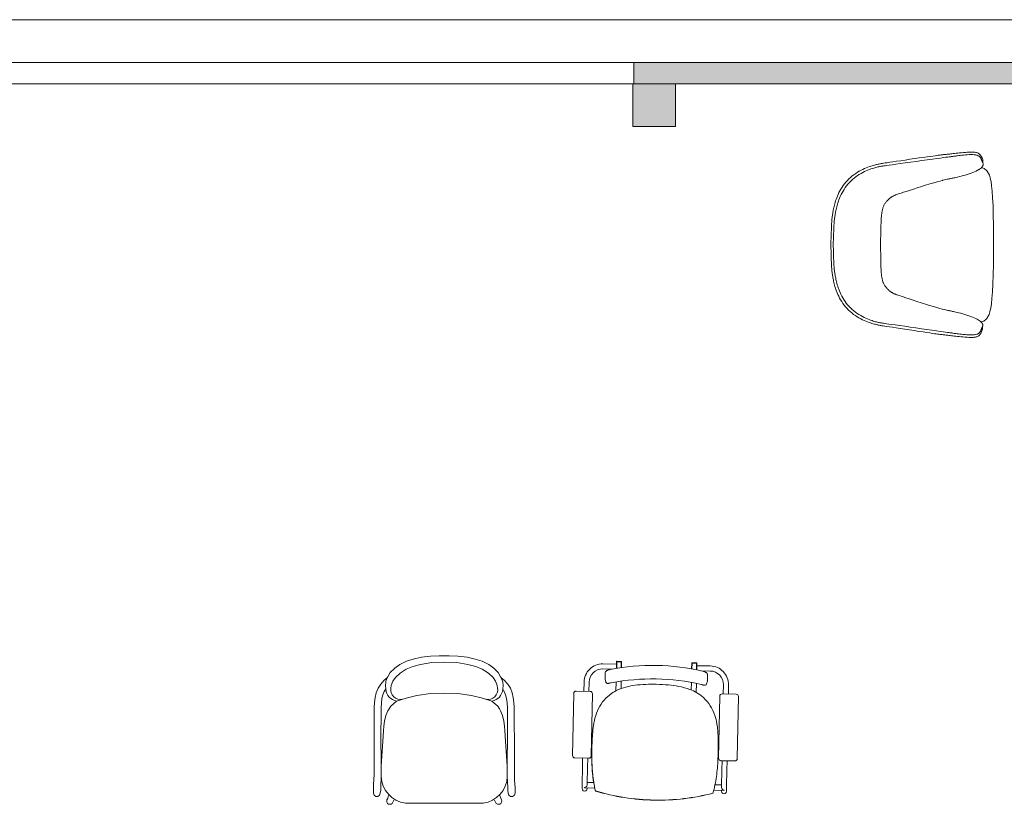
# Model space of a CAD drawing. Header units: millimetres. Extents: x -1131 to 37929, y -9154 to 9180.
# Tile 24 of 85: x 4367 to 7875, y 6352 to 9148. Entities that reach past the tile are written whole.
import ezdxf

# ---------------------------------------------------------------- set-up
doc = ezdxf.new("R2010")
doc.units = ezdxf.units.MM
doc.layers.add('GREYSCALE', color=9, linetype='Continuous', lineweight=0, true_color=0x808080)

# ---------------------------------------------------------------- blocks, each defined once
blk = doc.blocks.new('FLOOR PLAN')
at = {"layer": 'GREYSCALE', "ltscale": 0.25}
h = blk.add_hatch(color=256, dxfattribs=at)
h.dxf.hatch_style = 1
h.paths.add_polyline_path([(6935.6, 18149.4), (21163.6, 18149.4), (21163.6, 18073.2), (6935.6, 18073.2)])
h = blk.add_hatch(color=256, dxfattribs=at)
h.dxf.hatch_style = 1
h.paths.add_polyline_path([(6932, 18073.2), (6932, 17920.8), (7084.4, 17920.8), (7084.4, 18073.2)])
at = {"layer": 'GREYSCALE', "ltscale": 0.2}
blk.add_line((21163.6, 18301.8), (1808.8, 18301.8), dxfattribs=at)
at = {"layer": 'GREYSCALE', "ltscale": 0.25}
for p, q in [((21163.6, 18149.4), (1806, 18149.4)), ((6935.6, 18149.4), (21163.6, 18149.4)), ((6935.6, 18073.2), (6935.6, 18149.4)), ((3932.4, 18073.2), (6935.6, 18073.2)), ((6932, 18073.2), (7084.4, 18073.2)), ((6932, 17920.8), (6932, 18073.2)), ((21163.6, 18073.2), (6935.6, 18073.2)), ((7084.4, 18073.2), (7084.4, 17920.8)), ((7084.4, 17920.8), (6932, 17920.8))]:
    blk.add_line(p, q, dxfattribs=at)
at = {"layer": 'GREYSCALE'}
for p, q in [((6179.5, 16029.7), (6211.7, 16033.6)), ((6211.7, 16033.6), (6242.6, 16034.7)), ((6242.6, 16034.7), (6260.5, 16034.5)), ((6278.5, 16034.7), (6260.5, 16034.5)), ((6309.3, 16033.6), (6278.5, 16034.7)), ((6341.6, 16029.7), (6309.3, 16033.6)), ((6101.8, 16003.9), (6084.1, 15991.4)), ((6101.8, 16003.9), (6125.5, 16015.3)), ((6125.1, 15987.3), (6148.4, 15997.2)), ((6125.5, 16015.3), (6150, 16023.3)), ((6148.4, 15997.2), (6176.2, 16004.5)), ((6150, 16023.3), (6179.5, 16029.7)), ((6176.2, 16004.5), (6215.9, 16010.8)), ((6215.9, 16010.8), (6260.5, 16011.9)), ((6260.5, 16011.9), (6305.2, 16010.8)), ((6305.2, 16010.8), (6344.9, 16004.5)), ((6371, 16023.3), (6341.6, 16029.7)), ((6344.9, 16004.5), (6372.6, 15997.2)), ((6395.6, 16015.3), (6371, 16023.3)), ((6372.6, 15997.2), (6395.9, 15987.3)), ((6419.3, 16003.9), (6395.6, 16015.3)), ((6419.3, 16003.9), (6437, 15991.4)), ((6874.2, 16005.2), (6826, 16006.1)), ((6874.4, 16014.3), (6873.9, 15990.1)), ((6875.6, 16014), (6875.1, 15990.3)), ((6891.3, 16015.2), (6875.6, 16015.5)), ((6891.3, 16014), (6875.6, 16014.3)), ((6875.6, 16014.3), (6875.6, 16014)), ((6891.3, 16013.7), (6875.6, 16014)), ((6890.9, 15992.7), (6891.3, 16014)), ((6891.3, 16013.7), (6890.9, 15992.7)), ((6892.1, 15992.9), (6892.5, 16014)), ((7142.2, 16009.3), (7141.8, 15988.2)), ((7143.4, 16009), (7143, 15987.9)), ((7159.2, 16010.2), (7143.4, 16010.5)), ((7159.2, 16009), (7143.4, 16009.3)), ((7143.4, 16009.3), (7143.4, 16009)), ((7159.2, 16008.7), (7143.4, 16009)), ((7158.7, 15984.9), (7159.2, 16009)), ((7159.2, 16008.7), (7158.7, 15984.9)), ((7159.9, 15984.7), (7160.3, 16009)), ((7160.2, 15999.8), (7208.4, 15998.9)), ((6068.2, 15975.2), (6059.6, 15960.3)), ((6082.7, 15989.8), (6068.2, 15975.2)), ((6084.1, 15991.4), (6082.7, 15989.8)), ((6086.5, 15957.3), (6102.9, 15973.4)), ((6102.9, 15973.4), (6125.1, 15987.3)), ((6395.9, 15987.3), (6418.1, 15973.4)), ((6434.6, 15957.3), (6418.1, 15973.4)), ((6437, 15991.4), (6438.4, 15989.8)), ((6438.4, 15989.8), (6452.9, 15975.2)), ((6452.9, 15975.2), (6461.5, 15960.3)), ((6858.3, 15987.4), (6825.6, 15988)), ((6834.3, 15974.9), (6833.9, 15952.9)), ((6851.9, 15986.1), (6851.9, 15986.1)), ((7175, 15981.4), (7208.1, 15980.8)), ((7198.1, 15946.1), (7198.5, 15968.1)), ((6024.9, 15919.3), (6034.2, 15934.2)), ((6034.2, 15934.2), (6046.6, 15947.8)), ((6046.6, 15947.8), (6057.4, 15956.3)), ((6052.2, 15940.5), (6051.1, 15929.4)), ((6052.1, 15917), (6051.1, 15929.4)), ((6052.8, 15944.9), (6052.2, 15940.5)), ((6057.4, 15956.3), (6052.8, 15944.9)), ((6057.7, 15957.2), (6057.4, 15956.3)), ((6059.6, 15960.3), (6057.7, 15957.2)), ((6070.3, 15919.5), (6071.6, 15929.1)), ((6071.6, 15929.1), (6077.7, 15944)), ((6077.7, 15944), (6086.5, 15957.3)), ((6443.4, 15944), (6434.6, 15957.3)), ((6449.5, 15929.1), (6443.4, 15944)), ((6450.8, 15919.5), (6449.5, 15929.1)), ((6461.5, 15960.3), (6463.3, 15957.2)), ((6463.3, 15957.2), (6463.7, 15956.3)), ((6463.7, 15956.3), (6468.3, 15944.9)), ((6474.4, 15947.8), (6463.7, 15956.3)), ((6468.3, 15944.9), (6468.9, 15940.5)), ((6468.9, 15940.5), (6470, 15929.4)), ((6469, 15917), (6470, 15929.4)), ((6486.8, 15934.2), (6474.4, 15947.8)), ((6496.1, 15919.3), (6486.8, 15934.2)), ((6758.5, 15941.1), (6757.9, 15908.5)), ((6776.6, 15940.8), (6776, 15908.2)), ((6834, 15951.2), (6834, 15951.2)), ((6836.4, 15941.5), (6834, 15951.2)), ((6872.4, 15910), (6873, 15941.7)), ((6891.2, 15944.6), (6890.7, 15918)), ((7140.4, 15913.2), (7140.9, 15939.9)), ((7159, 15936.3), (7158.4, 15904.6)), ((7175.8, 15932.6), (7175.8, 15932.6)), ((7197.9, 15944.4), (7195.2, 15934.8)), ((7198.1, 15946.1), (7198.1, 15946.1)), ((7255.3, 15931.8), (7254.7, 15899.2)), ((7273.4, 15931.5), (7272.8, 15898.9)), ((6014.5, 15886.6), (6018.5, 15903.4)), ((6018.5, 15903.4), (6024.9, 15919.3)), ((6041.7, 15896), (6038.4, 15882.3)), ((6046.7, 15908.3), (6041.7, 15896)), ((6052.1, 15917), (6046.7, 15908.3)), ((6050.7, 15906.8), (6050.7, 15906.8)), ((6052.2, 15915.5), (6052.1, 15917)), ((6070.1, 15918.7), (6070.3, 15919.5)), ((6124.3, 15884.1), (6163.3, 15893.1)), ((6163.3, 15893.1), (6211.8, 15900.1)), ((6211.8, 15900.1), (6260.5, 15902.4)), ((6260.5, 15902.4), (6260.5, 15902.4)), ((6260.5, 15902.4), (6260.6, 15902.4)), ((6260.6, 15902.4), (6309.3, 15900.1)), ((6309.3, 15900.1), (6357.8, 15893.1)), ((6357.8, 15893.1), (6396.7, 15884.1)), ((6450.9, 15918.7), (6450.8, 15919.5)), ((6468.8, 15915.5), (6469, 15917)), ((6469, 15917), (6474.4, 15908.3)), ((6470.4, 15906.8), (6470.4, 15906.8)), ((6474.4, 15908.3), (6479.3, 15896)), ((6479.3, 15896), (6482.6, 15882.3)), ((6502.5, 15903.4), (6496.1, 15919.3)), ((6506.6, 15886.6), (6502.5, 15903.4)), ((6721.8, 15900.7), (6717.7, 15679.6)), ((6780.1, 15908.1), (6730.5, 15909)), ((6784.4, 15678.3), (6788.5, 15899.4)), ((7300.4, 15898.4), (7250.8, 15899.3)), ((6011.3, 15850.3), (6012.2, 15869)), ((6012.2, 15869), (6014.5, 15886.6)), ((6036.5, 15866.8), (6035.6, 15849.5)), ((6038.4, 15882.3), (6036.5, 15866.8)), ((6070.1, 15855.3), (6090.7, 15873.7)), ((6090.7, 15873.7), (6124.3, 15884.1)), ((6396.7, 15884.1), (6430.4, 15873.7)), ((6450.9, 15855.3), (6430.4, 15873.7)), ((6482.6, 15882.3), (6484.6, 15866.8)), ((6484.6, 15866.8), (6485.5, 15849.5)), ((6508.8, 15869), (6506.6, 15886.6)), ((6509.8, 15850.3), (6508.8, 15869)), ((7242.1, 15890.9), (7238, 15669.8)), ((7304.7, 15668.6), (7308.8, 15889.7)), ((6010.4, 15672.6), (6011.3, 15850.3)), ((6035.6, 15849.5), (6035.1, 15727.4)), ((6052.9, 15821.8), (6048.1, 15801.9)), ((6052.9, 15821.8), (6059.7, 15839.1)), ((6059.7, 15839.1), (6064.1, 15845.9)), ((6064.1, 15845.9), (6070.1, 15855.3)), ((6457, 15845.9), (6450.9, 15855.3)), ((6461.3, 15839.1), (6457, 15845.9)), ((6468.2, 15821.8), (6461.3, 15839.1)), ((6468.2, 15821.8), (6472.9, 15801.9)), ((6485.5, 15849.5), (6486, 15727.4)), ((6510.6, 15672.6), (6509.8, 15850.3)), ((6048.1, 15801.9), (6045.8, 15784.6)), ((6472.9, 15801.9), (6475.2, 15784.6)), ((6044.4, 15767.3), (6042, 15731.1)), ((6045.8, 15784.6), (6044.4, 15767.3)), ((6475.2, 15784.6), (6476.7, 15767.3)), ((6476.7, 15767.3), (6479, 15731.1)), ((6036, 15672.5), (6035.1, 15727.3)), ((6042, 15731.1), (6036.3, 15642.1)), ((6479, 15731.1), (6484.7, 15642.1)), ((6485.1, 15672.5), (6486, 15727.3)), ((6010.4, 15627.1), (6010.4, 15672.6)), ((6035.9, 15627), (6036, 15672.5)), ((6485.2, 15627), (6485.1, 15672.5)), ((6510.7, 15627.1), (6510.6, 15672.6)), ((6726.1, 15670.9), (6775.7, 15670)), ((6753.4, 15670.4), (6752.8, 15637.3)), ((6771.6, 15670), (6770.9, 15636.9)), ((7246.4, 15661.1), (7296, 15660.2)), ((7250.2, 15661.1), (7249.6, 15627.9)), ((7268.3, 15660.7), (7267.7, 15627.6)), ((6010.3, 15608.7), (6010.4, 15627.1)), ((6036.3, 15642.1), (6035.8, 15624.2)), ((6035.8, 15608.6), (6035.9, 15627)), ((6035.8, 15624.2), (6035.8, 15623.8)), ((6035.8, 15623.8), (6036, 15620.9)), ((6050.5, 15641.5), (6050.5, 15641.5)), ((6470.6, 15641.5), (6470.6, 15641.5)), ((6484.7, 15642.1), (6485.2, 15624.2)), ((6485.2, 15623.8), (6485.1, 15620.9)), ((6485.2, 15608.6), (6485.2, 15627)), ((6485.2, 15624.2), (6485.2, 15623.8)), ((6510.8, 15608.7), (6510.7, 15627.1)), ((6751.7, 15580.1), (6752.8, 15637.3)), ((6769.9, 15579.8), (6770.9, 15636.9)), ((7248.5, 15570.8), (7249.6, 15627.9)), ((7266.6, 15570.5), (7267.7, 15627.6)), ((6008.3, 15564.9), (6008.6, 15577.4)), ((6008.6, 15577.4), (6009.8, 15592.9)), ((6009.8, 15592.9), (6010.2, 15598.1)), ((6010.2, 15598.1), (6010.3, 15608.7)), ((6034.3, 15571.2), (6035, 15579.9)), ((6035, 15579.9), (6035.7, 15593.2)), ((6035.7, 15598.1), (6035.8, 15608.6)), ((6035.7, 15593.2), (6035.7, 15598.1)), ((6485.3, 15598.1), (6485.2, 15608.6)), ((6485.4, 15593.2), (6485.3, 15598.1)), ((6486.1, 15579.9), (6485.4, 15593.2)), ((6486.8, 15571.2), (6486.1, 15579.9)), ((6510.8, 15598.1), (6510.8, 15608.7)), ((6511.2, 15592.9), (6510.8, 15598.1)), ((6512.5, 15577.4), (6511.2, 15592.9)), ((6512.8, 15564.9), (6512.5, 15577.4)), ((6751.7, 15580.1), (6751.4, 15562.2)), ((6769.9, 15579.8), (6769.8, 15574.9)), ((6793.2, 15583.4), (6770, 15583.9)), ((6008.3, 15545.3), (6008.3, 15564.9)), ((6008.3, 15545.1), (6008.3, 15545.3)), ((6008.3, 15544.9), (6008.3, 15545.1)), ((6010.6, 15537.8), (6008.3, 15544.9)), ((6032.7, 15544.9), (6030.3, 15537.8)), ((6032.7, 15544.9), (6034, 15556)), ((6034, 15556), (6034.1, 15559)), ((6034.1, 15559), (6034.3, 15571.2)), ((6487, 15559), (6486.8, 15571.2)), ((6487, 15556), (6487, 15559)), ((6488.4, 15544.9), (6487, 15556)), ((6488.4, 15544.9), (6490.7, 15537.8)), ((6510.4, 15537.8), (6512.8, 15544.9)), ((6512.8, 15545.3), (6512.8, 15564.9)), ((6512.8, 15545.1), (6512.8, 15545.3)), ((6512.8, 15544.9), (6512.8, 15545.1)), ((6760.5, 15565.9), (6760.5, 15564.5)), ((6760.5, 15564.5), (6760.5, 15564.5)), ((6796.9, 15563.8), (6760.6, 15564.5)), ((6766.1, 15567.8), (6766.1, 15567.8)), ((6769.6, 15564.3), (6769.5, 15561.8)), ((7218.1, 15545.6), (7218.1, 15545.6)), ((7218.1, 15545.2), (7218.1, 15545.2)), ((7257.2, 15555.2), (7220.9, 15555.9)), ((7248.6, 15574.9), (7225.3, 15575.3)), ((7248.2, 15555.4), (7248.2, 15552.9)), ((7248.5, 15570.8), (7248.4, 15565.9)), ((7257.2, 15555.2), (7257.2, 15555.2)), ((7257.3, 15556.6), (7257.3, 15556.6)), ((7257.3, 15555.2), (7257.3, 15556.6)), ((7266.6, 15570.5), (7266.3, 15552.5)), ((6016.7, 15533.3), (6010.6, 15537.8)), ((6024.2, 15533.3), (6016.7, 15533.3)), ((6030.3, 15537.8), (6024.2, 15533.3)), ((6056.3, 15521.8), (6055.4, 15517.4)), ((6055.4, 15517.4), (6056.3, 15512.9)), ((6056.4, 15521.9), (6056.3, 15521.8)), ((6056.3, 15512.9), (6058.8, 15509.2)), ((6059, 15527.6), (6056.4, 15521.9)), ((6058.8, 15509.2), (6062.5, 15506.7)), ((6062.2, 15537.7), (6059, 15527.6)), ((6062.5, 15506.7), (6067, 15505.8)), ((6067, 15505.8), (6071.4, 15506.7)), ((6071.4, 15506.7), (6075.2, 15509.2)), ((6075.2, 15509.2), (6077.7, 15512.9)), ((6077.7, 15513.1), (6081.2, 15520.1)), ((6077.7, 15512.9), (6077.7, 15513.1)), ((6122.1, 15509.7), (6398.9, 15509.7)), ((6443.3, 15513.1), (6439.9, 15520.1)), ((6443.4, 15512.9), (6443.3, 15513.1)), ((6445.9, 15509.2), (6443.4, 15512.9)), ((6449.7, 15506.7), (6445.9, 15509.2)), ((6454.1, 15505.8), (6449.7, 15506.7)), ((6458.5, 15506.7), (6454.1, 15505.8)), ((6462.3, 15509.2), (6458.5, 15506.7)), ((6458.9, 15537.7), (6462.1, 15527.6)), ((6462.1, 15527.6), (6464.7, 15521.9)), ((6464.8, 15512.9), (6462.3, 15509.2)), ((6464.7, 15521.9), (6464.8, 15521.8)), ((6464.8, 15521.8), (6465.7, 15517.4)), ((6465.7, 15517.4), (6464.8, 15512.9)), ((6490.7, 15537.8), (6496.8, 15533.3)), ((6496.8, 15533.3), (6504.3, 15533.3)), ((6504.3, 15533.3), (6510.4, 15537.8)), ((7008.2, 15520.8), (7008.2, 15520.3)), ((7008.2, 15520.8), (7008.2, 15520.3)), ((7008.2, 15520.8), (7008.2, 15520.8)), ((7008.2, 15520.8), (7008.2, 15520.8)), ((7008.2, 15520.8), (7008.2, 15520.8)), ((7008.2, 15520.8), (7008.2, 15520.8)), ((7008.2, 15520.3), (7008.2, 15520.3))]:
    blk.add_line(p, q, dxfattribs=at)
for points in [[(8177.4, 17205.9), (8177.8, 17204.8), (8178.1, 17203.3), (8178.3, 17201.2), (8178.1, 17198.6), (8177.5, 17195.8), (8176.5, 17192.8), (8175.3, 17189.7), (8173.8, 17186.6), (8172, 17183.7), (8171.2, 17182.3), (8169.3, 17179.7), (8167.2, 17177.4), (8165.1, 17175.6), (8163.1, 17174.4), (8160.8, 17173), (8158.4, 17172), (8155.5, 17171.1), (8153, 17170.5), (8149.1, 17169.9), (8146.7, 17169.7), (8142.1, 17169.4), (8136.6, 17169.3), (8130.5, 17169.5), (8123.8, 17169.9), (8122.7, 17170), (8115.8, 17170.5), (8108.8, 17171.2), (8101.9, 17171.9), (8095.1, 17172.6), (8088.8, 17173.3), (8082.9, 17174), (8077.4, 17174.6), (8072.3, 17175.2), (8067.5, 17175.7), (8063, 17176.2), (8058.8, 17176.7), (8054.9, 17177.2), (8051.2, 17177.6), (8047.7, 17178), (8044.4, 17178.4), (8041.2, 17178.7), (8038.1, 17179.1), (8035.1, 17179.4), (8032.1, 17179.7), (8029.1, 17180.1), (8026, 17180.5), (8022.6, 17180.9), (8018.6, 17181.4), (8013.7, 17182.1), (8007.6, 17182.9), (8000.1, 17184), (7991, 17185.3), (7979.8, 17187), (7966.4, 17189), (7951.3, 17191.2), (7935.1, 17193.7), (7918.3, 17196.2), (7901.6, 17198.8), (7885.5, 17201.2), (7870.5, 17203.5), (7857.3, 17205.5), (7846.4, 17207.2), (7837.6, 17208.6), (7830.4, 17209.7), (7824.7, 17210.6), (7820.2, 17211.3), (7816.6, 17211.9), (7813.5, 17212.5), (7810.7, 17213), (7807.9, 17213.5), (7805.1, 17214.1), (7802.1, 17214.7), (7799, 17215.4), (7795.7, 17216.2), (7792.1, 17217.2), (7788.1, 17218.4), (7783.8, 17219.7), (7779.1, 17221.2), (7773.9, 17223), (7768.5, 17225), (7762.7, 17227.3), (7756.8, 17229.8), (7750.6, 17232.7), (7744.4, 17235.9), (7738, 17239.3), (7731.7, 17243.2), (7725.4, 17247.4), (7719.1, 17251.8), (7713, 17256.6), (7707, 17261.7), (7701.2, 17267), (7695.7, 17272.6), (7690.5, 17278.4), (7685.6, 17284.5), (7681, 17290.7), (7676.8, 17297), (7672.9, 17303.4), (7669.3, 17309.8), (7666.1, 17316.2), (7663.1, 17322.5), (7660.5, 17328.6), (7658.2, 17334.4), (7656.1, 17340.1), (7654.3, 17345.6), (7652.7, 17350.9), (7651.3, 17355.9), (7650.1, 17360.8), (7649, 17365.5), (7648, 17370), (7647.1, 17374.3), (7646.3, 17378.4), (7645.5, 17382.4), (7644.7, 17386.3), (7644.1, 17390.1), (7643.5, 17394), (7642.9, 17397.8), (7642.4, 17401.7), (7642, 17405.6), (7641.5, 17409.9), (7641.2, 17414.8), (7640.8, 17420.8), (7640.4, 17427.9), (7640, 17436.6), (7639.6, 17447.2), (7639.2, 17459.8), (7638.6, 17474.9), (7638.1, 17492.2), (7637.8, 17500.9), (7638.1, 17509.6), (7638.8, 17526.8), (7639.3, 17541.9), (7639.9, 17554.6), (7640.3, 17565.1), (7640.8, 17573.8), (7641.2, 17581), (7641.6, 17586.9), (7642, 17591.8), (7642.4, 17596.1), (7642.9, 17600.1), (7643.4, 17603.9), (7644, 17607.8), (7644.6, 17611.6), (7645.3, 17615.4), (7646, 17619.3), (7646.8, 17623.3), (7647.7, 17627.4), (7648.7, 17631.7), (7649.7, 17636.2), (7650.8, 17640.9), (7652, 17645.7), (7653.4, 17650.8), (7655, 17656.1), (7656.9, 17661.5), (7658.9, 17667.2), (7661.3, 17673.1), (7664, 17679.2), (7666.9, 17685.4), (7670.2, 17691.8), (7673.8, 17698.1), (7677.8, 17704.5), (7682, 17710.8), (7686.6, 17717), (7691.6, 17723.1), (7696.8, 17728.9), (7702.4, 17734.4), (7708.1, 17739.7), (7714.1, 17744.8), (7720.3, 17749.5), (7726.6, 17754), (7732.9, 17758.1), (7739.3, 17761.9), (7745.6, 17765.4), (7751.9, 17768.5), (7758.1, 17771.3), (7764, 17773.9), (7769.8, 17776.1), (7775.3, 17778.1), (7780.4, 17779.9), (7785.2, 17781.4), (7789.5, 17782.7), (7793.4, 17783.8), (7797, 17784.7), (7800.4, 17785.6), (7803.5, 17786.3), (7806.4, 17786.9), (7809.3, 17787.4), (7812.1, 17787.9), (7814.8, 17788.4), (7817.9, 17789), (7821.6, 17789.6), (7826.1, 17790.3), (7831.8, 17791.1), (7838.9, 17792.2), (7847.8, 17793.5), (7858.7, 17795.2), (7871.9, 17797.1), (7886.9, 17799.3), (7903, 17801.7), (7919.8, 17804.2), (7936.5, 17806.6), (7952.8, 17809), (7967.9, 17811.2), (7981.3, 17813.2), (7992.5, 17814.8), (8001.6, 17816), (8009.1, 17817.1), (8015.2, 17817.9), (8020.1, 17818.5), (8024.1, 17819), (8027.5, 17819.4), (8030.6, 17819.8), (8033.6, 17820.1), (8036.6, 17820.5), (8039.7, 17820.8), (8042.8, 17821.1), (8045.9, 17821.5), (8049.3, 17821.8), (8052.7, 17822.2), (8056.4, 17822.6), (8060.3, 17823), (8064.5, 17823.5), (8069, 17824), (8073.8, 17824.5), (8078.9, 17825), (8084.4, 17825.6), (8090.3, 17826.3), (8096.7, 17826.9), (8103.4, 17827.6), (8110.4, 17828.3), (8117.4, 17828.9), (8124.2, 17829.4), (8125.4, 17829.5), (8132, 17829.9), (8138.2, 17830.1), (8143.7, 17830), (8148.3, 17829.7), (8150.7, 17829.5), (8154.6, 17828.8), (8157, 17828.2), (8160, 17827.2), (8162.4, 17826.3), (8164.6, 17824.9), (8166.6, 17823.7), (8168.8, 17821.9), (8170.8, 17819.6), (8172.7, 17816.9), (8173.5, 17815.5), (8175.3, 17812.6), (8176.8, 17809.5), (8178, 17806.4), (8178.9, 17803.4), (8179.5, 17800.5), (8179.7, 17798), (8179.6, 17795.9), (8179.2, 17794.3), (8178.8, 17793.3)], [(8174.5, 17774.7), (8177.4, 17774.1), (8177.8, 17774), (8184.8, 17771.2), (8187, 17769.7), (8190.5, 17767.2), (8194.8, 17762.3), (8195.1, 17761.9), (8199, 17755.9), (8200, 17753.8), (8202.7, 17747.8), (8205.8, 17738.1), (8207.1, 17731.9), (8208.6, 17725.3), (8210.9, 17709.8), (8212.8, 17690.7), (8214.4, 17667.3), (8215.7, 17639.3), (8216.6, 17606.1), (8217.3, 17569), (8217.8, 17529.2), (8218, 17499.5), (8217.6, 17469.8), (8217, 17430), (8216.1, 17392.9), (8215, 17359.7), (8213.6, 17331.7), (8211.9, 17308.4), (8209.9, 17289.2), (8207.5, 17273.8), (8206, 17267.2), (8204.7, 17261), (8201.5, 17251.2), (8198.8, 17245.3), (8197.8, 17243.2), (8193.9, 17237.2), (8193.6, 17236.8), (8189.2, 17231.9), (8185.7, 17229.5), (8183.5, 17227.9), (8176.5, 17225.2), (8176.1, 17225.1), (8173.2, 17224.5)]]:
    blk.add_lwpolyline(points, dxfattribs=at)
blk.add_lwpolyline([(8138.2, 17821.1), (8136.5, 17821.1), (8130.5, 17820.9), (8124.2, 17820.5), (8117.6, 17820), (8111, 17819.4), (8104.7, 17818.8), (8098.9, 17818.1), (8093.8, 17817.6), (8089.4, 17817), (8085.4, 17816.5), (8081.9, 17816), (8078.7, 17815.6), (8075.7, 17815.2), (8072.9, 17814.8), (8070, 17814.4), (8067.1, 17814), (8063.8, 17813.6), (8059.7, 17813), (8054.4, 17812.3), (8047.8, 17811.4), (8039.3, 17810.3), (8028.7, 17808.8), (8015.6, 17807), (7999.7, 17804.8), (7981.7, 17802.3), (7962.2, 17799.6), (7942.1, 17796.8), (7922, 17794), (7902.7, 17791.3), (7884.8, 17788.8), (7869.1, 17786.6), (7856.3, 17784.9), (7846, 17783.5), (7837.8, 17782.3), (7831.5, 17781.5), (7826.6, 17780.8), (7822.8, 17780.3), (7819.7, 17779.8), (7816.9, 17779.4), (7814.2, 17778.9), (7811.4, 17778.4), (7808.5, 17777.8), (7805.5, 17777.1), (7802.2, 17776.4), (7798.7, 17775.4), (7794.8, 17774.3), (7790.6, 17773), (7785.9, 17771.5), (7780.9, 17769.8), (7775.5, 17767.8), (7769.9, 17765.6), (7764, 17763.1), (7758, 17760.3), (7751.8, 17757.3), (7745.6, 17753.8), (7739.3, 17750.1), (7733.1, 17746), (7727, 17741.6), (7721, 17736.9), (7715.1, 17732), (7709.4, 17726.7), (7704, 17721.2), (7698.8, 17715.5), (7694, 17709.6), (7689.5, 17703.4), (7685.3, 17697.2), (7681.4, 17690.9), (7677.9, 17684.6), (7674.7, 17678.4), (7671.7, 17672.2), (7669.1, 17666.2), (7666.8, 17660.4), (7664.8, 17654.8), (7663, 17649.4), (7661.4, 17644.2), (7660.1, 17639.2), (7658.8, 17634.4), (7657.7, 17629.8), (7656.7, 17625.4), (7655.8, 17621.2), (7655, 17617.1), (7654.2, 17613.2), (7653.4, 17609.3), (7652.8, 17605.5), (7652.1, 17601.8), (7651.6, 17598), (7651.1, 17594.2), (7650.6, 17590.3), (7650.2, 17586.1), (7649.8, 17581.2), (7649.4, 17575.4), (7649, 17568.3), (7648.6, 17559.7), (7648.1, 17549.4), (7647.6, 17536.9), (7647, 17522), (7646.4, 17505), (7646.3, 17500.9), (7646.4, 17496.7), (7646.9, 17479.7), (7647.5, 17464.8), (7647.9, 17452.3), (7648.3, 17442), (7648.7, 17433.4), (7649.1, 17426.3), (7649.4, 17420.5), (7649.8, 17415.6), (7650.2, 17411.4), (7650.6, 17407.5), (7651.1, 17403.7), (7651.7, 17399.9), (7652.3, 17396.1), (7652.9, 17392.3), (7653.6, 17388.5), (7654.4, 17384.6), (7655.2, 17380.5), (7656.2, 17376.3), (7657.1, 17371.8), (7658.2, 17367.2), (7659.4, 17362.4), (7660.8, 17357.4), (7662.3, 17352.2), (7664.1, 17346.8), (7666.1, 17341.2), (7668.3, 17335.4), (7670.9, 17329.4), (7673.8, 17323.2), (7677, 17316.9), (7680.5, 17310.6), (7684.4, 17304.3), (7688.5, 17298.1), (7693, 17291.9), (7697.8, 17285.9), (7702.9, 17280.2), (7708.3, 17274.7), (7714, 17269.4), (7719.8, 17264.4), (7725.8, 17259.7), (7732, 17255.3), (7738.2, 17251.2), (7744.4, 17247.4), (7750.6, 17243.9), (7756.7, 17240.8), (7762.8, 17238), (7768.6, 17235.5), (7774.2, 17233.2), (7779.6, 17231.3), (7784.6, 17229.5), (7789.3, 17228), (7793.5, 17226.7), (7797.4, 17225.6), (7800.9, 17224.6), (7804.2, 17223.8), (7807.2, 17223.1), (7810.1, 17222.5), (7812.9, 17222), (7815.6, 17221.5), (7818.3, 17221.1), (7821.4, 17220.6), (7825.3, 17220), (7830.1, 17219.3), (7836.5, 17218.5), (7844.6, 17217.3), (7854.9, 17215.8), (7867.7, 17214), (7883.4, 17211.8), (7901.3, 17209.2), (7920.6, 17206.4), (7940.7, 17203.5), (7960.8, 17200.6), (7980.2, 17197.8), (7998.2, 17195.2), (8014.1, 17192.9), (8027.2, 17191.1), (8037.8, 17189.6), (8046.3, 17188.4), (8053, 17187.5), (8058.2, 17186.7), (8062.3, 17186.2), (8065.6, 17185.7), (8068.6, 17185.3), (8071.4, 17184.9), (8074.2, 17184.5), (8077.2, 17184.1), (8080.4, 17183.6), (8083.9, 17183.1), (8087.9, 17182.6), (8092.3, 17182), (8097.4, 17181.4), (8103.2, 17180.7), (8109.5, 17180.1), (8116.1, 17179.4), (8122.6, 17178.9), (8129, 17178.5), (8134.9, 17178.3), (8136.6, 17178.3), (8142.2, 17178.3), (8147.1, 17178.6), (8149.1, 17178.8), (8153.1, 17179.5), (8155.1, 17179.9), (8157.6, 17180.6), (8160.1, 17181.4), (8161.7, 17182.1), (8163.9, 17183.4), (8165.4, 17184.3), (8166.6, 17185.4), (8167.7, 17186.6), (8169.1, 17188.2), (8170, 17189.4), (8170.8, 17190.8), (8171.5, 17192.1), (8172.1, 17193.5), (8172.7, 17194.9), (8173.2, 17196.2), (8173.8, 17197.4), (8174.3, 17198.6), (8174.8, 17199.8), (8175.3, 17201), (8175.8, 17202.2), (8176.3, 17203.3), (8176.8, 17204.5), (8177.3, 17205.7), (8177.8, 17206.9), (8178.2, 17208.1), (8178.7, 17209.9), (8179.1, 17211.1), (8179.3, 17212.3), (8179.3, 17213.4), (8179, 17215.4), (8178.8, 17216.4), (8178.4, 17217.3), (8178.1, 17217.9), (8177.8, 17218.6), (8177.4, 17219.5), (8175.8, 17221.8), (8173.6, 17224.1), (8172.9, 17224.8), (8170.1, 17227.2), (8166.8, 17229.6), (8164.6, 17231.1), (8163.7, 17231.7), (8163, 17232.1), (8162.4, 17232.5), (8159.3, 17234.3), (8154.3, 17236.9), (8148.8, 17239.4), (8142.8, 17242), (8136.2, 17244.5), (8129.3, 17246.9), (8122.1, 17249.2), (8114.8, 17251.4), (8107.7, 17253.5), (8100.8, 17255.4), (8094.4, 17257.1), (8088.5, 17258.6), (8083.4, 17259.8), (8079, 17260.9), (8075.1, 17261.8), (8071.6, 17262.5), (8068.6, 17263.1), (8065.7, 17263.7), (8065.4, 17263.7), (8063, 17264.2), (8060.4, 17264.7), (8057.8, 17265.1), (8054.9, 17265.7), (8051.4, 17266.5), (8047, 17267.5), (8041.5, 17268.8), (8035.6, 17270.4), (8034.7, 17270.6), (8026.1, 17273), (8015.7, 17276), (8003.4, 17279.6), (7989.7, 17283.7), (7974.7, 17288.4), (7960, 17293.1), (7944.6, 17298), (7930.9, 17302.4), (7917.4, 17306.8), (7905.6, 17310.7), (7895.9, 17313.9), (7888.1, 17316.4), (7882, 17318.4), (7878.3, 17319.6), (7874.8, 17320.8), (7872, 17321.8), (7869.7, 17322.6), (7867.8, 17323.3), (7865.9, 17324.1), (7864.1, 17324.9), (7862.3, 17325.7), (7860.7, 17326.5), (7859, 17327.4), (7857.5, 17328.2), (7855.9, 17329.1), (7854.5, 17329.9), (7853.1, 17330.8), (7851.8, 17331.7), (7850.5, 17332.7), (7849.2, 17333.7), (7847.9, 17334.7), (7846.6, 17335.9), (7845.1, 17337.2), (7843.7, 17338.6), (7842, 17340.1), (7840.4, 17341.8), (7838.6, 17343.5), (7836.9, 17345.4), (7835, 17347.5), (7833.4, 17349.5), (7831.9, 17351.6), (7830.4, 17353.6), (7829.1, 17355.7), (7827.7, 17358), (7826.6, 17360.1), (7825.5, 17362.3), (7824.5, 17364.6), (7823.7, 17366.9), (7822.8, 17369.3), (7822.1, 17371.8), (7821.4, 17374.4), (7820.8, 17377.1), (7820.3, 17379.9), (7819.8, 17382.6), (7819.3, 17385.4), (7818.9, 17388.2), (7818.6, 17390.8), (7818.3, 17393.5), (7818, 17396.2), (7817.7, 17398.8), (7817.6, 17401), (7817.4, 17403.6), (7817.2, 17406.3), (7817, 17409), (7816.9, 17411.8), (7816.8, 17414.4), (7816.6, 17417.4), (7816.5, 17420.9), (7816.4, 17425.1), (7816.2, 17430.3), (7816.1, 17436.8), (7815.9, 17444.9), (7815.7, 17454.8), (7815.5, 17467), (7815.3, 17481.5), (7815, 17498.2), (7814.9, 17500.5), (7815, 17502.7), (7815.3, 17519.4), (7815.7, 17533.9), (7815.9, 17546.1), (7816.2, 17556), (7816.4, 17564.1), (7816.6, 17570.6), (7816.7, 17575.8), (7816.9, 17580), (7817, 17583.5), (7817.2, 17586.5), (7817.3, 17589.1), (7817.5, 17591.9), (7817.7, 17594.6), (7817.8, 17597.3), (7818, 17599.9), (7818.2, 17602.1), (7818.5, 17604.7), (7818.8, 17607.4), (7819.1, 17610.1), (7819.4, 17612.7), (7819.8, 17615.5), (7820.3, 17618.3), (7820.8, 17621), (7821.4, 17623.8), (7822, 17626.4), (7822.7, 17629), (7823.5, 17631.5), (7824.3, 17633.9), (7825.2, 17636.3), (7826.2, 17638.5), (7827.2, 17640.7), (7828.4, 17642.9), (7829.7, 17645.2), (7831.1, 17647.2), (7832.6, 17649.3), (7834.2, 17651.3), (7835.8, 17653.3), (7837.6, 17655.4), (7839.4, 17657.3), (7841.1, 17659), (7842.8, 17660.7), (7844.4, 17662.2), (7845.9, 17663.6), (7847.3, 17664.9), (7848.7, 17666), (7850, 17667.1), (7851.3, 17668.1), (7852.6, 17669), (7854, 17669.9), (7855.3, 17670.8), (7856.8, 17671.6), (7858.3, 17672.5), (7859.8, 17673.3), (7861.5, 17674.2), (7863.2, 17675), (7864.9, 17675.8), (7866.8, 17676.6), (7868.6, 17677.3), (7870.6, 17678.1), (7872.8, 17678.9), (7875.7, 17679.8), (7879.2, 17681), (7882.8, 17682.1), (7889, 17684.1), (7896.8, 17686.6), (7906.5, 17689.7), (7918.4, 17693.6), (7931.9, 17697.9), (7945.6, 17702.3), (7960.9, 17707.1), (7975.7, 17711.7), (7990.8, 17716.3), (8004.4, 17720.4), (8016.7, 17724), (8027.2, 17726.9), (8035.8, 17729.2), (8036.7, 17729.5), (8042.6, 17731), (8048.1, 17732.3), (8052.5, 17733.3), (8056, 17734), (8058.9, 17734.6), (8061.5, 17735.1), (8064.1, 17735.6), (8066.5, 17736), (8066.9, 17736.1), (8069.7, 17736.6), (8072.8, 17737.2), (8076.2, 17737.9), (8080.1, 17738.8), (8084.6, 17739.8), (8089.7, 17741), (8095.6, 17742.5), (8102, 17744.2), (8108.9, 17746), (8116, 17748.1), (8123.3, 17750.2), (8130.5, 17752.5), (8137.4, 17754.9), (8144, 17757.4), (8150.1, 17759.9), (8155.6, 17762.4), (8160.5, 17765), (8163.6, 17766.8), (8164.3, 17767.2), (8164.9, 17767.6), (8165.9, 17768.2), (8168.1, 17769.6), (8171.4, 17772), (8174.2, 17774.4), (8174.9, 17775.1), (8177.1, 17777.4), (8178.7, 17779.7), (8179.2, 17780.6), (8179.5, 17781.2), (8179.7, 17781.8), (8180.2, 17782.8), (8180.4, 17783.8), (8180.6, 17785.8), (8180.6, 17786.9), (8180.4, 17788.1), (8180.1, 17789.2), (8179.6, 17791.1), (8179.2, 17792.3), (8178.7, 17793.5), (8178.2, 17794.7), (8177.7, 17795.8), (8177.2, 17797), (8176.7, 17798.2), (8176.2, 17799.4), (8175.7, 17800.6), (8175.2, 17801.8), (8174.7, 17803), (8174.1, 17804.3), (8173.6, 17805.7), (8173, 17807.1), (8172.3, 17808.4), (8171.5, 17809.8), (8170.6, 17811.1), (8169.2, 17812.6), (8168.1, 17813.8), (8166.9, 17814.9), (8165.4, 17815.8), (8163.2, 17817.1), (8161.6, 17817.9), (8159.1, 17818.6), (8156.6, 17819.4), (8154.6, 17819.8), (8150.7, 17820.5), (8148.6, 17820.7), (8143.8, 17821)], close=True, dxfattribs=at)
for centre, radius, start, end in [((6824.7, 15939.9), 66.2, 88.9265, 178.9265), ((7002.2, 15215.8), 784.9, 76.812, 101.041), ((6875.6, 16014.3), 1.21, 88.9265, 178.9265), ((6891.3, 16014), 1.21, 358.9265, 88.9265), ((7143.4, 16009.3), 1.21, 88.9265, 178.9265), ((7159.1, 16009), 1.21, 358.9265, 88.9265), ((7207.2, 15932.7), 66.2, 358.9265, 88.9265), ((6824.7, 15939.9), 48.1, 88.9265, 178.9265), ((6841.2, 15974.7), 6.97, 145.9805, 178.6378), ((6842.7, 15973.7), 8.76, 129.5197, 146.0357), ((6845.5, 15970.6), 13, 120.7123, 129.8212), ((6849.5, 15963.9), 20.7, 115.816, 120.8836), ((6853.1, 15956.6), 28.8, 111.984, 115.9273), ((6858.2, 15943.8), 42.7, 107.0808, 111.9625), ((6863.2, 15927.7), 59.5, 100.9626, 107.1543), ((7167.7, 15921.5), 60, 70.729, 76.8631), ((7172.9, 15936.6), 44, 65.9491, 70.6912), ((7178.6, 15949.5), 29.9, 62.0682, 65.8404), ((7184.4, 15960.2), 17.8, 52.723, 62.4252), ((7189, 15966.2), 10.2, 38.9502, 52.5963), ((7191.1, 15968), 7.45, 15.0289, 38.8658), ((7191.7, 15968.2), 6.85, 359.0641, 14.6131), ((7207.2, 15932.7), 48.1, 358.9265, 88.9265), ((6840.5, 15952.8), 6.68, 178.9603, 193.3271), ((6842.5, 15943), 6.28, 193.7183, 260.7242), ((6843, 15945.4), 8.76, 259.9847, 268.9295), ((6843, 15952.6), 16, 269.1984, 274.2965), ((6841.6, 15970.5), 33.9, 274.3976, 276.9727), ((6837.3, 16005.5), 69.2, 277.0459, 279.0332), ((6825.1, 16082.9), 147.5, 278.9675, 280.0698), ((6801.2, 16217.1), 283.8, 280.081, 281.0511), ((7001.7, 15188.7), 764, 76.8281, 101.0249), ((6979.7, 15646.6), 286.1, 96.1307, 102.6925), ((6995.6, 15504.4), 429.2, 90.936, 96.2036), ((7002, 15281.1), 652.5, 88.7823, 91.1843), ((7006, 15309.8), 623.7, 85.0477, 89.0922), ((7027.2, 15562.3), 370.3, 79.269, 84.9366), ((7244.4, 16225), 300.4, 256.8112, 257.4321), ((7222.5, 16126.5), 199.5, 257.412, 258.2764), ((7203.8, 16036), 107.1, 258.2346, 259.6353), ((7193, 15976.8), 46.9, 259.6217, 261.6847), ((7189.9, 15955.6), 25.5, 261.5581, 264.8684), ((7188.7, 15942.4), 12.2, 264.8025, 270.4001), ((7188.8, 15937.7), 7.53, 269.9191, 286.0863), ((7189.2, 15936.5), 6.23, 286.0111, 344.3109), ((7191.4, 15946.2), 6.68, 344.5299, 358.8862), ((6097.8, 15918.8), 45.6, 184.121, 261.1136), ((6104.3, 15913.9), 34.5, 170.6552, 281.7599), ((6416.7, 15913.9), 34.5, 258.2401, 9.3448), ((6423.3, 15918.8), 45.6, 278.8864, 355.879), ((6936.9, 15783.9), 141.7, 112.8722, 131.2734), ((6959.7, 15732.1), 198.3, 102.4771, 113.1261), ((7051.9, 15690.8), 239.4, 69.5209, 79.3537), ((7083.3, 15772.4), 152, 48.6539, 69.8734), ((6946, 15777.5), 152.6, 132.2672, 159.5736), ((7081.1, 15775.6), 151.1, 18.1843, 47.222), ((6994.4, 15759.8), 204, 159.666, 170.0159), ((7039, 15761.2), 195.7, 9.2671, 18.338), ((7128.9, 15736.1), 340.6, 170.0021, 175.5244), ((6955.6, 15746.9), 280.2, 4.3147, 9.3977), ((7552.9, 15702), 765.9, 175.4613, 177.7503), ((6799, 15734.1), 437.4, 1.6736, 4.4417), ((8209.2, 15670.9), 1423, 177.534, 178.8437), ((8205.2, 15670.2), 1419.1, 177.8615, 178.3462), ((6398.7, 15721.4), 837.9, 0.1534, 1.7475), ((5606.6, 15716.9), 1630, 359.0925, 0.2359), ((7802.1, 15679.7), 1015.8, 178.2255, 180.1482), ((7680.3, 15681), 894, 178.8101, 181.1738), ((7624.6, 15680.9), 838.3, 178.8013, 182.2228), ((6396.2, 15704.2), 840.3, 355.3044, 359.1073), ((7551, 15678.7), 764.7, 180.1211, 182.516), ((7403.9, 15673.8), 617.6, 181.0297, 185.508), ((7372.7, 15671.4), 586.2, 182.2489, 185.5185), ((7376.1, 15670.9), 589.7, 182.5018, 185.0017), ((7237.2, 15657.2), 450.1, 184.8032, 193.3746), ((7231.8, 15656.5), 444.6, 185.3588, 193.4013), ((7232.4, 15656.7), 445.2, 185.4343, 193.3944), ((6712.2, 15678), 523.2, 348.6185, 355.3302), ((6134.7, 15607.8), 98.9, 181.6449, 262.7091), ((6386.4, 15607.8), 98.9, 277.2909, 358.3551), ((6760.6, 15575.2), 9.32, 269.9132, 306.8343), ((6760.8, 15573.6), 9.08, 268.1019, 268.9263), ((7022.7, 16296.1), 775.4, 253.2584, 268.9268), ((7022.7, 16296), 775.4, 253.2584, 268.9268), ((7022.7, 16295.1), 774.9, 253.2485, 268.9266), ((7022.7, 16296), 775.4, 268.9261, 284.5947), ((7022.7, 16295.1), 774.9, 268.9265, 284.6045), ((6804.9, 15661.1), 429, 344.3859, 348.3839), ((7257.6, 15565.9), 9.3, 230.9874, 267.9711), ((7257.3, 15564.8), 9.56, 268.9475, 269.7303)]:
    blk.add_arc(centre, radius, start, end, dxfattribs=at)
for centre, major_axis, ratio, start_param, end_param in [((6730.4, 15900.4), (5.99, -6.22), 0.992436, 2.359991, 3.923195), ((6779.9, 15899.5), (-6.22, -5.99), 0.992436, 2.359991, 3.923195), ((7250.7, 15890.7), (-5.99, 6.22), 0.992436, -0.781602, 0.781602), ((7300.2, 15889.8), (6.22, 5.99), 0.992436, -0.781602, 0.781602), ((6726.3, 15679.5), (-6.22, -5.99), 0.992436, -0.781602, 0.781602), ((6775.8, 15678.6), (5.99, -6.22), 0.992436, -0.781602, 0.781602), ((7246.6, 15669.8), (6.22, 5.99), 0.992436, 2.359991, 3.923195), ((7296, 15668.8), (-5.99, 6.22), 0.992436, 2.359991, 3.923195), ((6760.5, 15562), (-9.07, 0.17), 0.999507, 0, 3.141593), ((6760.7, 15575), (-9.07, 0.17), 0.999507, 2.230741, 3.141593), ((7257.2, 15552.7), (-9.07, 0.17), 0.999507, 0, 3.141593), ((7257.5, 15565.7), (9.07, -0.17), 0.999507, 3.141593, 4.052444)]:
    blk.add_ellipse(centre, major_axis=major_axis, ratio=ratio, start_param=start_param, end_param=end_param, dxfattribs=at)

msp = doc.modelspace()

# ---------------------------------------------------------------- block references
at = {"layer": 'GREYSCALE'}
msp.add_blockref('FLOOR PLAN', (-381, -9153.5), dxfattribs=at)

doc.saveas('drawing.dxf')
